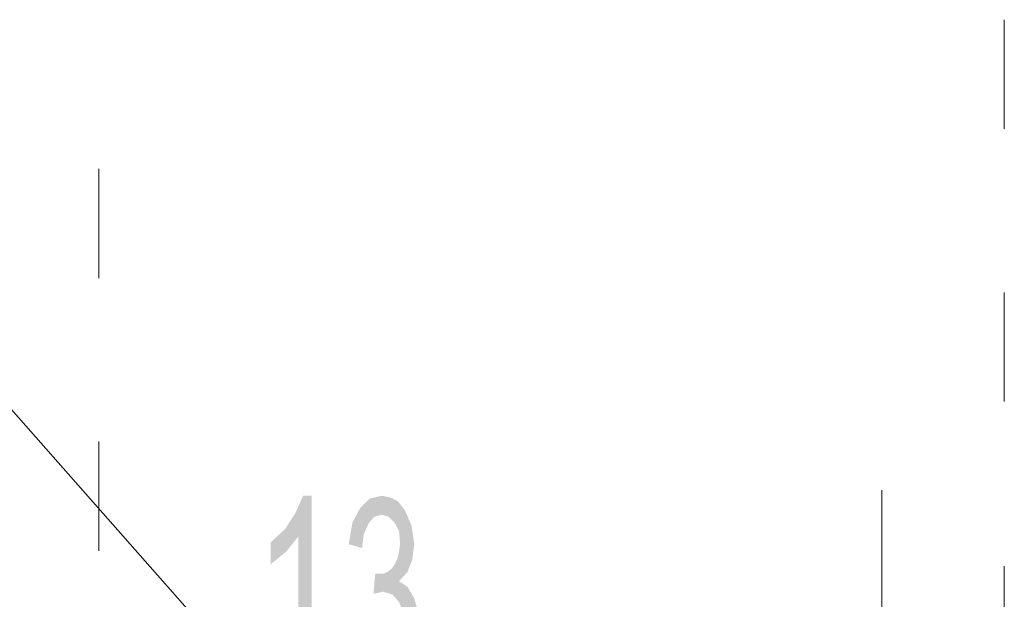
# Model space of a CAD drawing. Header units: millimetres. Extents: x -2626 to 2068, y -6169 to 7214.
# Tile 47 of 143: x -1586 to -1503, y -4843 to -4794. Entities that reach past the tile are written whole.
import ezdxf

# ---------------------------------------------------------------- set-up
doc = ezdxf.new("R2010")
doc.units = ezdxf.units.MM
doc.layers.get('0').update_dxf_attribs({"color": 252})

msp = doc.modelspace()

# ---------------------------------------------------------------- hatches: boundary and pattern name
h = msp.add_hatch(color=7)
h.dxf.hatch_style = 2
h.paths.add_polyline_path([(-1561.138, -4849.786), (-1562.263, -4849.786), (-1562.263, -4837.492), (-1563.308, -4838.778), (-1564.594, -4839.823), (-1564.594, -4837.974), (-1563.388, -4836.85), (-1562.504, -4835.484), (-1561.862, -4834.037), (-1561.138, -4834.037)])
h = msp.add_hatch(color=7)
h.dxf.hatch_style = 2
h.paths.add_polyline_path([(-1553.746, -4841.269), (-1553.023, -4841.751), (-1552.46, -4842.715), (-1552.139, -4843.84), (-1551.978, -4845.126), (-1552.139, -4846.492), (-1552.46, -4847.617), (-1552.942, -4848.661), (-1553.585, -4849.385), (-1554.308, -4849.867), (-1555.192, -4850.027), (-1555.916, -4849.867), (-1556.639, -4849.465), (-1557.201, -4848.822), (-1557.844, -4847.456), (-1558.165, -4845.608), (-1557.04, -4845.367), (-1556.799, -4846.733), (-1556.398, -4847.697), (-1555.835, -4848.26), (-1555.192, -4848.42), (-1554.389, -4848.179), (-1553.826, -4847.536), (-1553.344, -4846.412), (-1553.264, -4845.206), (-1553.344, -4844.001), (-1553.746, -4843.037), (-1554.308, -4842.394), (-1555.112, -4842.153), (-1555.433, -4842.233), (-1555.916, -4842.314), (-1555.755, -4840.626), (-1555.353, -4840.626), (-1555.032, -4840.626), (-1554.71, -4840.465), (-1554.389, -4840.224), (-1554.148, -4839.903), (-1553.907, -4839.421), (-1553.746, -4838.778), (-1553.666, -4838.055), (-1553.746, -4837.01), (-1554.148, -4836.287), (-1554.63, -4835.805), (-1555.192, -4835.644), (-1555.835, -4835.805), (-1556.317, -4836.367), (-1556.719, -4837.251), (-1556.88, -4838.457), (-1558.005, -4838.135), (-1557.683, -4836.287), (-1557.04, -4835.082), (-1556.237, -4834.278), (-1555.192, -4834.037), (-1554.469, -4834.198), (-1553.826, -4834.519), (-1553.264, -4835.243), (-1552.701, -4836.528), (-1552.46, -4838.135), (-1552.621, -4839.421), (-1553.023, -4840.465)])

# ---------------------------------------------------------------- linework, layer by layer
at = {"color": 7, "lineweight": 0}
for points in [[(-1502.561, -4803.021), (-1502.561, -4793.78)], [(-1564.513, -4851.715), (-1613.689, -4795.95)], [(-1579.137, -4815.636), (-1579.137, -4806.396)], [(-1502.561, -4826.082), (-1502.561, -4816.842)], [(-1579.137, -4838.698), (-1579.137, -4829.457)], [(-1502.561, -4849.224), (-1502.561, -4839.983)]]:
    msp.add_lwpolyline(points, dxfattribs=at)
at = {"color": 1, "lineweight": 0, "true_color": 0xff0000}
msp.add_lwpolyline([(-1512.927, -5065.052), (-1512.927, -4833.555)], dxfattribs=at)

doc.saveas('drawing.dxf')
